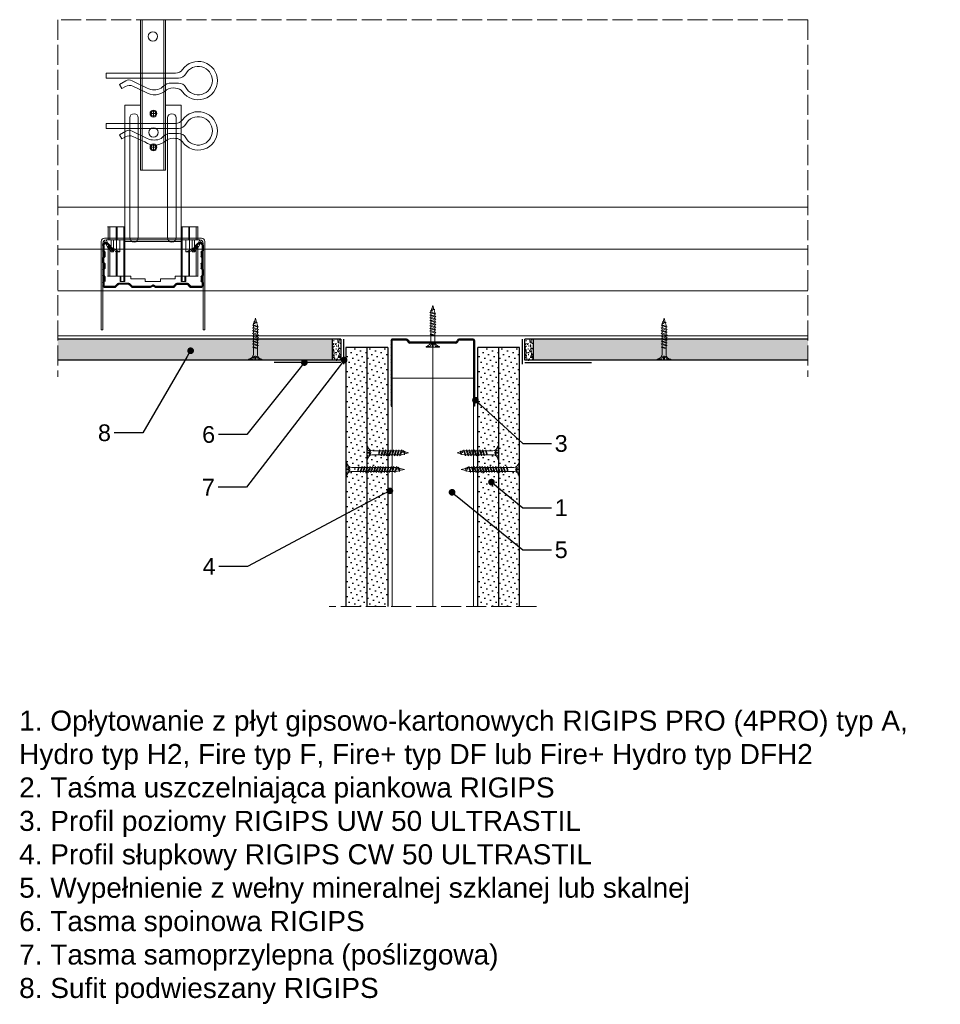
# Model space of a CAD drawing. Header units: millimetres. Extents: x -433 to 2665, y 556 to 2052.
# Tile 1 of 6: x -425 to 126, y 556 to 1146. Entities that reach past the tile are written whole.
import ezdxf
from ezdxf import colors
from ezdxf.entities.mleader import LeaderData, LeaderLine
from ezdxf.math import Vec2, Vec3

# ---------------------------------------------------------------- set-up
doc = ezdxf.new("R2010")
doc.units = ezdxf.units.MM
doc.linetypes.add('ACAD_ISO02W100', pattern=[15, 12, -3])
for name, color, linetype, lineweight in [('_ISOVER WELNA', 7, 'BATTING', 9), ('_RIGIPS AKCESORIA', 7, 'Continuous', 18), ('_RIGIPS G-K', 7, 'Continuous', 25), ('_RIGIPS PROFIL', 7, 'Continuous', 18), ('KRESKOWANIE', 7, 'Continuous', 9), ('PRZERYWANA', 7, 'ACAD_ISO02W100', 9)]:
    doc.layers.add(name, color=color, linetype=linetype, lineweight=lineweight)
doc.styles.get("Standard").update_dxf_attribs({"font": 'arial.ttf'})
doc.linetypes.add('BATTING', pattern='A,0.00254,-2.54,[134,ltypeshp.shx,S=2.54,R=0,X=-2.54,Y=0],-5.08,[134,ltypeshp.shx,S=2.54,R=180,X=2.54,Y=0],-2.54', length=10.16254)
pattern_1 = [(225, (-2455.7742, -61.4716), (1.122532, -3.367596), [0, -3.175])]
pattern_2 = [(225, (-2376.7742, -61.4716), (1.122532, -3.367596), [0, -3.175])]

# ---------------------------------------------------------------- blocks, each defined once
blk = doc.blocks.new('CD 60 ULTRASTIL')
h = blk.add_hatch()
h.set_pattern_fill('ANSI31', color=256, scale=0.3, style=0)
h.paths.add_polyline_path([(542.88, 684.5, -0.302776), (543.49, 684.5), (544.54, 683.79, 0.148069), (544.85, 683.7), (555.42, 683.7, 0.198912), (555.81, 683.86), (557.38, 685.44, -0.198912), (557.77, 685.6), (563.59, 685.6, -0.198912), (563.98, 685.44), (565.55, 683.86, 0.198912), (565.94, 683.7), (572.18, 683.7, 0.414214), (573.18, 684.7), (573.18, 686.74, 0.198912), (573.02, 687.12), (572.74, 687.4, -0.198912), (572.58, 687.79), (572.58, 689.87, -0.198912), (572.74, 690.26), (573.02, 690.54, 0.198912), (573.18, 690.93), (573.18, 694.47, 0.198912), (573.02, 694.86), (572.74, 695.14, -0.198912), (572.58, 695.53), (572.58, 697.61, -0.198912), (572.74, 698), (573.02, 698.28, 0.198912), (573.18, 698.67), (573.18, 701.47, 0.198912), (573.02, 701.86), (572.74, 702.14, -0.198912), (572.58, 702.53), (572.58, 704.61, -0.198912), (572.74, 705), (573.02, 705.28, 0.198912), (573.18, 705.67), (573.18, 708.9, 0.666128), (570.12, 710.18), (568.55, 708.63), (568.93, 708.24), (570.5, 709.79, -0.666128), (572.63, 708.9), (572.63, 705.9, -0.198912), (572.47, 705.51), (572.19, 705.23, 0.198912), (572.03, 704.84), (572.03, 702.3, 0.198912), (572.19, 701.91), (572.47, 701.63, -0.198912), (572.63, 701.25), (572.63, 698.9, -0.198912), (572.47, 698.51), (572.19, 698.23, 0.198912), (572.03, 697.84), (572.03, 695.3, 0.198912), (572.19, 694.91), (572.47, 694.63, -0.198912), (572.63, 694.25), (572.63, 691.16, -0.198912), (572.47, 690.77), (572.19, 690.49, 0.198912), (572.03, 690.1), (572.03, 687.56, 0.198912), (572.19, 687.17), (572.47, 686.9, -0.198912), (572.63, 686.51), (572.63, 684.7, -0.414214), (572.18, 684.25), (566.17, 684.25, -0.198912), (565.78, 684.41), (564.2, 685.99, 0.198912), (563.82, 686.15), (557.55, 686.15, 0.198912), (557.16, 685.99), (555.58, 684.41, -0.198912), (555.19, 684.25), (545.01, 684.25, -0.148069), (544.71, 684.34), (543.49, 685.16, 0.302776), (542.88, 685.16), (541.65, 684.34, -0.148069), (541.35, 684.25), (531.17, 684.25, -0.198912), (530.78, 684.41), (529.2, 685.99, 0.198912), (528.82, 686.15), (522.55, 686.15, 0.198912), (522.16, 685.99), (520.58, 684.41, -0.198912), (520.19, 684.25), (514.18, 684.25, -0.414214), (513.73, 684.7), (513.73, 686.51, -0.198912), (513.89, 686.9), (514.17, 687.17, 0.198912), (514.33, 687.56), (514.33, 690.1, 0.198912), (514.17, 690.49), (513.89, 690.77, -0.198912), (513.73, 691.16), (513.73, 694.25, -0.198912), (513.89, 694.63), (514.17, 694.91, 0.198912), (514.33, 695.3), (514.33, 697.84, 0.198912), (514.17, 698.23), (513.89, 698.51, -0.198912), (513.73, 698.9), (513.73, 701.25, -0.198912), (513.89, 701.63), (514.17, 701.91, 0.198912), (514.33, 702.3), (514.33, 704.84, 0.198912), (514.17, 705.23), (513.89, 705.51, -0.198912), (513.73, 705.9), (513.73, 708.9, -0.666128), (515.86, 709.79), (517.43, 708.24), (517.81, 708.63), (516.25, 710.18, 0.666128), (513.18, 708.9), (513.18, 705.67, 0.198912), (513.34, 705.28), (513.62, 705, -0.198912), (513.78, 704.61), (513.78, 702.53, -0.198912), (513.62, 702.14), (513.34, 701.86, 0.198912), (513.18, 701.47), (513.18, 698.67, 0.198912), (513.34, 698.28), (513.62, 698, -0.198912), (513.78, 697.61), (513.78, 695.53, -0.198912), (513.62, 695.14), (513.34, 694.86, 0.198912), (513.18, 694.47), (513.18, 690.93, 0.198912), (513.34, 690.54), (513.62, 690.26, -0.198912), (513.78, 689.87), (513.78, 687.79, -0.198912), (513.62, 687.4), (513.34, 687.12, 0.198912), (513.18, 686.74), (513.18, 684.7, 0.414214), (514.18, 683.7), (520.42, 683.7, 0.198912), (520.81, 683.86), (522.38, 685.44, -0.198912), (522.77, 685.6), (528.59, 685.6, -0.198912), (528.98, 685.44), (530.55, 683.86, 0.198912), (530.94, 683.7), (541.51, 683.7, 0.148069), (541.82, 683.79)])
for p, q in [((513.18, 708.9), (513.18, 705.67)), ((513.73, 708.9), (513.73, 705.9)), ((515.86, 709.79), (517.43, 708.24)), ((516.25, 710.18), (517.81, 708.63)), ((517.43, 708.24), (517.81, 708.63)), ((570.12, 710.18), (568.55, 708.63)), ((568.93, 708.24), (568.55, 708.63)), ((570.5, 709.79), (568.93, 708.24)), ((572.63, 708.9), (572.63, 705.9)), ((573.18, 708.9), (573.18, 705.67)), ((513.18, 698.67), (513.18, 701.47)), ((513.34, 705.28), (513.62, 705)), ((513.34, 701.86), (513.62, 702.14)), ((513.78, 704.61), (513.78, 702.53)), ((513.89, 705.51), (514.17, 705.23)), ((513.89, 701.63), (514.17, 701.91)), ((514.33, 704.84), (514.33, 702.3)), ((572.03, 704.84), (572.03, 702.3)), ((572.47, 705.51), (572.19, 705.23)), ((572.47, 701.63), (572.19, 701.91)), ((572.58, 704.61), (572.58, 702.53)), ((573.02, 705.28), (572.74, 705)), ((573.02, 701.86), (572.74, 702.14)), ((573.18, 698.67), (573.18, 701.47)), ((513.34, 698.28), (513.62, 698)), ((513.73, 698.9), (513.73, 701.25)), ((513.78, 697.61), (513.78, 695.53)), ((513.89, 698.51), (514.17, 698.23)), ((514.33, 697.84), (514.33, 695.3)), ((572.03, 697.84), (572.03, 695.3)), ((572.47, 698.51), (572.19, 698.23)), ((572.58, 697.61), (572.58, 695.53)), ((572.63, 698.9), (572.63, 701.25)), ((573.02, 698.28), (572.74, 698)), ((513.18, 694.47), (513.18, 690.93)), ((513.34, 694.86), (513.62, 695.14)), ((513.34, 690.54), (513.62, 690.26)), ((513.73, 694.25), (513.73, 691.16)), ((513.78, 689.87), (513.78, 687.79)), ((513.89, 694.63), (514.17, 694.91)), ((513.89, 690.77), (514.17, 690.49)), ((514.33, 690.1), (514.33, 687.56)), ((572.03, 690.1), (572.03, 687.56)), ((572.47, 694.63), (572.19, 694.91)), ((572.47, 690.77), (572.19, 690.49)), ((572.58, 689.87), (572.58, 687.79)), ((572.63, 694.25), (572.63, 691.16)), ((573.02, 694.86), (572.74, 695.14)), ((573.02, 690.54), (572.74, 690.26)), ((573.18, 694.47), (573.18, 690.93)), ((513.18, 686.74), (513.18, 684.7)), ((513.34, 687.12), (513.62, 687.4)), ((513.73, 686.51), (513.73, 684.7)), ((513.89, 686.9), (514.17, 687.17)), ((514.18, 684.25), (520.19, 684.25)), ((520.58, 684.41), (522.16, 685.99)), ((520.81, 683.86), (522.38, 685.44)), ((522.55, 686.15), (528.82, 686.15)), ((528.59, 685.6), (522.77, 685.6)), ((530.55, 683.86), (528.98, 685.44)), ((530.78, 684.41), (529.2, 685.99)), ((531.17, 684.25), (541.35, 684.25)), ((541.65, 684.34), (542.88, 685.16)), ((541.82, 683.79), (542.88, 684.5)), ((544.71, 684.34), (543.49, 685.16)), ((544.54, 683.79), (543.49, 684.5)), ((545.01, 684.25), (555.19, 684.25)), ((555.58, 684.41), (557.16, 685.99)), ((555.81, 683.86), (557.38, 685.44)), ((557.55, 686.15), (563.82, 686.15)), ((557.77, 685.6), (563.59, 685.6)), ((565.55, 683.86), (563.98, 685.44)), ((565.78, 684.41), (564.2, 685.99)), ((566.17, 684.25), (572.18, 684.25)), ((572.47, 686.9), (572.19, 687.17)), ((572.63, 686.51), (572.63, 684.7)), ((573.02, 687.12), (572.74, 687.4)), ((573.18, 686.74), (573.18, 684.7)), ((514.18, 683.7), (520.42, 683.7)), ((530.94, 683.7), (541.51, 683.7)), ((544.85, 683.7), (555.42, 683.7)), ((565.94, 683.7), (572.18, 683.7))]:
    blk.add_line(p, q)
for centre, radius, start, end in [((514.98, 708.9), 1.8, 45.32514, 180), ((514.98, 708.9), 1.25, 45.32514, 180), ((571.38, 708.9), 1.8, 360, 134.67486), ((571.38, 708.9), 1.25, 360, 134.67486), ((513.73, 705.67), 0.55, 180, 225), ((513.73, 701.47), 0.55, 135, 180), ((513.23, 704.61), 0.55, 0, 45), ((513.23, 702.53), 0.55, 315, 0), ((514.28, 705.9), 0.55, 180, 225), ((514.28, 701.25), 0.55, 135, 180), ((513.78, 704.84), 0.55, 0, 45), ((513.78, 702.3), 0.55, 315, 0), ((572.58, 704.84), 0.55, 135, 180), ((572.58, 702.3), 0.55, 180, 225), ((572.08, 705.9), 0.55, 315, 0), ((572.08, 701.25), 0.55, 0, 45), ((573.13, 704.61), 0.55, 135, 180), ((573.13, 702.53), 0.55, 180, 225), ((572.63, 705.67), 0.55, 315, 0), ((572.63, 701.47), 0.55, 0, 45), ((513.73, 698.67), 0.55, 180, 225), ((513.23, 697.61), 0.55, 360, 45), ((514.28, 698.9), 0.55, 180, 225), ((513.78, 697.84), 0.55, 0, 45), ((572.58, 697.84), 0.55, 135, 180), ((572.08, 698.9), 0.55, 315, 0), ((573.13, 697.61), 0.55, 135, 180), ((572.63, 698.67), 0.55, 315, 0), ((513.73, 694.47), 0.55, 135, 180), ((513.73, 690.93), 0.55, 180, 225), ((513.23, 695.53), 0.55, 315, 0), ((513.23, 689.87), 0.55, 0, 45), ((514.28, 694.25), 0.55, 135, 180), ((514.28, 691.16), 0.55, 180, 225), ((513.78, 695.3), 0.55, 315, 0), ((513.78, 690.1), 0.55, 360, 45), ((572.58, 695.3), 0.55, 180, 225), ((572.58, 690.1), 0.55, 135, 180), ((572.08, 694.25), 0.55, 0, 45), ((572.08, 691.16), 0.55, 315, 0), ((573.13, 695.53), 0.55, 180, 225), ((573.13, 689.87), 0.55, 135, 180), ((572.63, 694.47), 0.55, 0, 45), ((572.63, 690.93), 0.55, 315, 0), ((513.73, 686.74), 0.55, 135, 180), ((514.18, 684.7), 1, 180, 270), ((513.23, 687.79), 0.55, 315, 0), ((514.28, 686.51), 0.55, 135, 180), ((514.18, 684.7), 0.45, 180, 270), ((513.78, 687.56), 0.55, 315, 360), ((520.19, 684.8), 0.55, 270, 315), ((520.42, 684.25), 0.55, 270, 315), ((522.55, 685.6), 0.55, 90, 135), ((522.77, 685.05), 0.55, 90, 135), ((528.59, 685.05), 0.55, 45, 90), ((528.82, 685.6), 0.55, 45, 90), ((530.94, 684.25), 0.55, 225, 270), ((531.17, 684.8), 0.55, 225, 270), ((541.35, 684.8), 0.55, 270, 303.69007), ((541.51, 684.25), 0.55, 270, 303.69007), ((543.18, 684.7), 0.55, 56.30993, 123.69007), ((543.18, 684.04), 0.55, 56.30993, 123.69007), ((544.85, 684.25), 0.55, 236.30993, 270), ((545.01, 684.8), 0.55, 236.30993, 270), ((555.19, 684.8), 0.55, 270, 315), ((555.42, 684.25), 0.55, 270, 315), ((557.55, 685.6), 0.55, 90, 135), ((557.77, 685.05), 0.55, 90, 135), ((563.59, 685.05), 0.55, 45, 90), ((563.82, 685.6), 0.55, 45, 90), ((565.94, 684.25), 0.55, 225, 270), ((566.17, 684.8), 0.55, 225, 270), ((572.58, 687.56), 0.55, 180, 225), ((572.18, 684.7), 1, 270, 0), ((572.18, 684.7), 1, 270, 360), ((572.18, 684.7), 0.45, 270, 360), ((572.08, 686.51), 0.55, 360, 45), ((573.13, 687.79), 0.55, 180, 225), ((572.63, 686.74), 0.55, 360, 45)]:
    blk.add_arc(centre, radius, start, end)
blk = doc.blocks.new('wieszak noniuszowy widok')
for p, q in [((367.75, 93.63), (382.75, 93.63)), ((367.75, 3.63), (367.75, 93.63)), ((368.75, 3.63), (368.75, 93.63)), ((381.75, 3.63), (381.75, 93.63)), ((382.75, 3.63), (382.75, 93.63)), ((367.75, 42.47), (358.34, 42.47)), ((358.34, -30.29), (358.34, 42.47)), ((392.15, 42.47), (382.75, 42.47)), ((392.15, 42.47), (392.15, -30.29)), ((392.15, 42.47), (392.15, -30.29)), ((372.87, 37.38), (376.99, 37.38)), ((374.93, 39.42), (374.93, 35.32)), ((361.34, -36.95), (361.34, 34.79)), ((361.34, 34.79), (361.34, -36.95)), ((366.47, 34.79), (366.47, -36.95)), ((366.47, -36.95), (366.47, 34.79)), ((384.02, -36.95), (384.02, 34.79)), ((384.02, 34.79), (384.02, -36.95)), ((389.14, 34.79), (389.14, -36.95)), ((389.14, 34.79), (389.14, -36.95)), ((374.93, 19.27), (374.93, 15.17)), ((372.87, 17.23), (376.99, 17.23)), ((367.75, 3.63), (382.75, 3.63)), ((348.22, -30.29), (358.37, -30.29)), ((348.44, -30.29), (348.44, -38.17)), ((349.43, -30.29), (349.43, -38.17)), ((353.28, -30.29), (353.28, -38.17)), ((353.8, -30.29), (353.8, -38.17)), ((357.85, -30.29), (357.85, -63.08)), ((358.37, -30.29), (358.37, -63.08)), ((392.13, -30.29), (392.13, -63.08)), ((392.15, -30.29), (392.15, -60.01)), ((392.15, -30.29), (392.15, -60.01)), ((402.37, -30.29), (392.16, -30.29)), ((392.64, -30.29), (392.64, -63.08)), ((396.7, -30.29), (396.7, -38.17)), ((397.21, -30.29), (397.21, -38.17)), ((401.07, -30.29), (401.07, -38.17)), ((402.06, -30.29), (402.06, -38.17)), ((348.13, -38.17), (355.47, -38.17)), ((350.32, -38.17), (350.32, -45.34)), ((351.68, -45.34), (351.68, -38.17)), ((353.44, -45.34), (353.44, -38.17)), ((355.47, -38.17), (355.47, -45.34)), ((395.03, -45.34), (395.03, -38.17)), ((395.03, -38.17), (402.39, -38.17)), ((397.05, -38.17), (397.05, -45.34)), ((398.82, -38.17), (398.82, -45.34)), ((400.18, -45.34), (400.18, -38.17)), ((348.11, -42.32), (348.14, -42.29)), ((348.11, -42.37), (348.11, -42.32)), ((348.12, -42.43), (348.11, -42.37)), ((348.15, -42.51), (348.12, -42.43)), ((348.14, -42.29), (348.17, -42.28)), ((348.19, -42.61), (348.15, -42.51)), ((348.17, -42.28), (348.23, -42.28)), ((349.22, -42.28), (348.19, -42.28)), ((348.26, -42.72), (348.19, -42.61)), ((348.23, -42.28), (348.31, -42.3)), ((348.34, -42.84), (348.26, -42.72)), ((348.31, -42.3), (348.41, -42.34)), ((348.45, -43), (348.34, -42.84)), ((348.41, -42.34), (348.53, -42.39)), ((348.44, -42.99), (348.44, -60.01)), ((348.58, -43.18), (348.45, -43)), ((349.57, -43.07), (348.5, -43.07)), ((348.53, -42.39), (348.66, -42.46)), ((348.72, -43.37), (348.58, -43.18)), ((348.66, -42.46), (348.81, -42.54)), ((348.89, -43.59), (348.72, -43.37)), ((348.81, -42.54), (348.96, -42.63)), ((349.08, -43.83), (348.89, -43.59)), ((348.96, -42.63), (349.14, -42.73)), ((349.28, -44.08), (349.08, -43.83)), ((349.15, -42.29), (349.13, -42.32)), ((349.13, -42.32), (349.13, -42.36)), ((349.13, -42.36), (349.14, -42.41)), ((349.14, -42.41), (349.16, -42.47)), ((349.14, -42.73), (349.38, -42.88)), ((349.18, -42.28), (349.15, -42.29)), ((349.16, -42.47), (349.19, -42.54)), ((349.22, -42.28), (349.18, -42.28)), ((349.19, -42.54), (349.24, -42.62)), ((349.28, -42.28), (349.22, -42.28)), ((349.24, -42.62), (349.3, -42.71)), ((349.34, -42.29), (349.28, -42.28)), ((349.49, -44.34), (349.28, -44.08)), ((349.3, -42.71), (349.44, -42.91)), ((349.43, -42.32), (349.34, -42.29)), ((349.38, -42.88), (349.66, -43.05)), ((349.52, -42.35), (349.43, -42.32)), ((349.43, -42.9), (349.43, -60.01)), ((349.44, -42.91), (349.55, -43.05)), ((349.72, -44.62), (349.49, -44.34)), ((349.62, -42.4), (349.52, -42.35)), ((349.55, -43.05), (349.68, -43.2)), ((349.74, -42.46), (349.62, -42.4)), ((349.66, -43.05), (349.96, -43.25)), ((350.92, -43.07), (349.68, -43.07)), ((349.68, -43.2), (349.82, -43.37)), ((350.01, -44.98), (349.72, -44.62)), ((349.88, -42.52), (349.74, -42.46)), ((349.82, -43.37), (349.98, -43.56)), ((350.03, -42.6), (349.88, -42.52)), ((349.96, -43.25), (350.28, -43.46)), ((349.98, -43.56), (350.15, -43.76)), ((350.32, -45.34), (350.01, -44.98)), ((350.2, -42.69), (350.03, -42.6)), ((350.15, -43.76), (350.34, -43.96)), ((350.38, -42.79), (350.2, -42.69)), ((350.28, -43.46), (350.63, -43.68)), ((351.68, -45.34), (350.32, -45.34)), ((350.34, -43.96), (350.54, -44.17)), ((350.58, -42.89), (350.38, -42.79)), ((350.54, -44.17), (350.75, -44.4)), ((350.78, -43), (350.58, -42.89)), ((350.63, -43.68), (350.99, -43.91)), ((350.75, -44.4), (350.97, -44.63)), ((351, -43.12), (350.78, -43)), ((350.97, -44.63), (351.19, -44.86)), ((350.99, -43.91), (351.36, -44.14)), ((351.23, -43.25), (351, -43.12)), ((351.19, -44.86), (351.43, -45.11)), ((351.48, -43.37), (351.23, -43.25)), ((351.36, -44.14), (351.74, -44.37)), ((351.43, -45.11), (351.68, -45.34)), ((351.99, -43.64), (351.48, -43.37)), ((351.74, -44.37), (352.07, -44.57)), ((352.52, -43.92), (351.99, -43.64)), ((352.07, -44.57), (352.41, -44.78)), ((352.41, -44.78), (352.77, -44.98)), ((353.08, -44.19), (352.52, -43.92)), ((352.77, -44.98), (353.14, -45.18)), ((353.43, -44.35), (353.08, -44.19)), ((353.14, -45.18), (353.28, -45.26)), ((353.28, -45.26), (353.36, -45.3)), ((353.28, -45.26), (353.28, -60.01)), ((353.36, -45.3), (353.44, -45.34)), ((353.8, -44.52), (353.43, -44.35)), ((355.47, -45.34), (353.44, -45.34)), ((354.66, -44.92), (353.8, -44.52)), ((353.8, -44.52), (353.8, -60.01)), ((355.47, -45.34), (354.66, -44.92)), ((395.84, -44.92), (395.03, -45.34)), ((395.03, -45.34), (397.05, -45.34)), ((396.7, -44.52), (395.84, -44.92)), ((397.07, -44.35), (396.7, -44.52)), ((396.7, -44.52), (396.7, -60.01)), ((397.05, -45.34), (397.13, -45.3)), ((397.42, -44.19), (397.07, -44.35)), ((397.13, -45.3), (397.21, -45.26)), ((397.21, -45.26), (397.36, -45.18)), ((397.21, -45.26), (397.21, -60.01)), ((397.36, -45.18), (397.73, -44.98)), ((397.98, -43.92), (397.42, -44.19)), ((397.73, -44.98), (398.09, -44.78)), ((398.51, -43.64), (397.98, -43.92)), ((398.09, -44.78), (398.43, -44.57)), ((398.43, -44.57), (398.76, -44.37)), ((399.02, -43.37), (398.51, -43.64)), ((398.76, -44.37), (399.13, -44.14)), ((398.82, -45.34), (399.07, -45.11)), ((398.82, -45.34), (400.18, -45.34)), ((399.26, -43.25), (399.02, -43.37)), ((399.07, -45.11), (399.3, -44.86)), ((399.13, -44.14), (399.51, -43.91)), ((399.49, -43.12), (399.26, -43.25)), ((399.3, -44.86), (399.53, -44.63)), ((399.71, -43), (399.49, -43.12)), ((399.51, -43.91), (399.87, -43.68)), ((399.53, -44.63), (399.74, -44.4)), ((399.58, -43.07), (400.82, -43.07)), ((399.92, -42.89), (399.71, -43)), ((399.74, -44.4), (399.96, -44.17)), ((399.87, -43.68), (400.21, -43.46)), ((400.12, -42.79), (399.92, -42.89)), ((399.96, -44.17), (400.16, -43.96)), ((400.3, -42.69), (400.12, -42.79)), ((400.16, -43.96), (400.35, -43.76)), ((400.49, -44.98), (400.18, -45.34)), ((400.21, -43.46), (400.54, -43.25)), ((400.46, -42.6), (400.3, -42.69)), ((400.35, -43.76), (400.52, -43.56)), ((400.62, -42.52), (400.46, -42.6)), ((400.78, -44.62), (400.49, -44.98)), ((400.52, -43.56), (400.68, -43.37)), ((400.54, -43.25), (400.84, -43.05)), ((400.76, -42.46), (400.62, -42.52)), ((400.68, -43.37), (400.82, -43.2)), ((400.88, -42.4), (400.76, -42.46)), ((401.01, -44.34), (400.78, -44.62)), ((400.82, -43.2), (400.95, -43.05)), ((400.84, -43.05), (401.12, -42.88)), ((400.98, -42.35), (400.88, -42.4)), ((400.93, -43.07), (402, -43.07)), ((400.95, -43.05), (401.06, -42.91)), ((401.07, -42.32), (400.98, -42.35)), ((401.22, -44.08), (401.01, -44.34)), ((401.06, -42.91), (401.2, -42.71)), ((401.15, -42.29), (401.07, -42.32)), ((401.07, -42.9), (401.07, -60.01)), ((401.12, -42.88), (401.36, -42.73)), ((401.22, -42.28), (401.15, -42.29)), ((401.2, -42.71), (401.26, -42.62)), ((401.27, -42.28), (401.22, -42.28)), ((401.42, -43.83), (401.22, -44.08)), ((401.26, -42.62), (401.3, -42.54)), ((401.32, -42.28), (401.27, -42.28)), ((401.27, -42.28), (402.31, -42.28)), ((401.3, -42.54), (401.34, -42.47)), ((401.35, -42.29), (401.32, -42.28)), ((401.34, -42.47), (401.36, -42.41)), ((401.36, -42.32), (401.35, -42.29)), ((401.37, -42.36), (401.36, -42.32)), ((401.36, -42.41), (401.37, -42.36)), ((401.36, -42.73), (401.54, -42.63)), ((401.61, -43.59), (401.42, -43.83)), ((401.54, -42.63), (401.69, -42.54)), ((401.77, -43.37), (401.61, -43.59)), ((401.69, -42.54), (401.84, -42.46)), ((401.92, -43.18), (401.77, -43.37)), ((401.84, -42.46), (401.97, -42.39)), ((402.05, -43), (401.92, -43.18)), ((401.97, -42.39), (402.09, -42.34)), ((402.16, -42.84), (402.05, -43)), ((402.06, -42.99), (402.06, -60.01)), ((402.09, -42.34), (402.18, -42.3)), ((402.24, -42.72), (402.16, -42.84)), ((402.18, -42.3), (402.26, -42.28)), ((402.3, -42.61), (402.24, -42.72)), ((402.26, -42.28), (402.33, -42.28)), ((402.35, -42.51), (402.3, -42.61)), ((402.33, -42.28), (402.36, -42.29)), ((402.38, -42.43), (402.35, -42.51)), ((402.36, -42.29), (402.39, -42.32)), ((402.39, -42.37), (402.38, -42.43)), ((402.39, -42.32), (402.39, -42.37)), ((348.11, -60.01), (361.93, -60.01)), ((355.57, -63.08), (355.57, -60.01)), ((357.85, -63.08), (355.57, -63.08)), ((356.08, -63.08), (355.57, -63.08)), ((356.08, -60.01), (356.08, -63.08)), ((356.08, -63.08), (358.37, -63.08)), ((358.37, -63.08), (357.85, -63.08)), ((361.93, -60.01), (361.93, -61.55)), ((361.93, -60.01), (361.93, -61.55)), ((370.64, -61.55), (361.93, -61.55)), ((370.64, -61.55), (370.64, -63.08)), ((370.64, -61.55), (370.64, -63.08)), ((379.86, -63.08), (370.64, -63.08)), ((370.64, -63.08), (379.86, -63.08)), ((388.57, -61.55), (379.86, -61.55)), ((379.86, -61.55), (379.86, -63.08)), ((379.86, -61.55), (379.86, -63.08)), ((388.57, -60.01), (388.57, -61.55)), ((402.39, -60.01), (388.57, -60.01)), ((388.57, -60.01), (388.57, -61.55)), ((392.13, -63.08), (394.42, -63.08)), ((392.64, -63.08), (392.13, -63.08)), ((394.93, -63.08), (392.64, -63.08)), ((394.42, -63.08), (394.42, -60.01)), ((394.93, -63.08), (394.42, -63.08)), ((394.93, -60.01), (394.93, -63.08))]:
    blk.add_line(p, q)
for centre, radius in [((375.25, 83.63), 2.81), ((374.93, 37.38), 2.06), ((374.93, 37.38), 1.46), ((374.93, 26.11), 2.81), ((374.93, 17.23), 2.06), ((374.93, 17.23), 1.46)]:
    blk.add_circle(centre, radius)
for centre, start, end in [((363.91, 34.79), 0, 180), ((386.58, 34.79), 0, 180), ((363.91, -36.95), 180, 0), ((386.58, -36.95), 180, 0)]:
    blk.add_arc(centre, 2.56, start, end)
blk = doc.blocks.new('klamra')
at = {"layer": '_RIGIPS AKCESORIA'}
for p, q in [((6828.19, 2764.92), (6828.19, 2806.53)), ((6831.19, 2764.92), (6831.19, 2808.19)), ((6834.19, 2802.92), (6834.19, 2808.19)), ((6832.87, 2780.55), (6837.19, 2789.57)), ((6839.31, 2788.09), (6836.06, 2780.95)), ((6832.86, 2776.63), (6835, 2772.92)), ((6836.19, 2776.54), (6837.38, 2774.29)), ((6835, 2772.92), (6837.38, 2774.29)), ((6831.19, 2764.92), (6828.19, 2764.92))]:
    blk.add_line(p, q, dxfattribs=at)
for centre, radius, start, end in [((6832.69, 2820.02), 11.5, 305.1527, 234.8473), ((6832.69, 2820.02), 8.5, 298.7822, 241.2178), ((6826.19, 2808.19), 5, 0, 61.2178), ((6839.19, 2808.19), 5, 118.7822, 180), ((6823.19, 2806.53), 5, 0, 54.8473), ((6845.23, 2805.18), 8.16, 170.44363, 210.28469), ((6842.19, 2806.53), 5, 125.1527, 180), ((6843.93, 2805.32), 10.09, 195.26529, 228.13081), ((6831.19, 2793.92), 10, 324.31316, 45.573), ((6829.23, 2793.69), 8.97, 332.63871, 27.36129), ((6835.87, 2778.58), 3.59, 146.84138, 212.97155), ((6840.61, 2778.88), 5, 155.51094, 207.86223)]:
    blk.add_arc(centre, radius, start, end, dxfattribs=at)
blk = doc.blocks.new('TN 25')
at = {"layer": '_RIGIPS AKCESORIA'}
for p, q in [((0, -0.84), (0, 7.16)), ((0, 7.16), (0.46, 7.16)), ((0.46, 7.16), (0.46, 4.78)), ((0.46, 4.78), (0, 4.78)), ((0, 3.5), (1.77, 3.5)), ((0, 2.83), (1.77, 2.83)), ((0.46, 1.64), (0, 1.64)), ((0.46, -0.84), (0.46, 1.64)), ((1.77, 3.5), (1.77, 4.2)), ((1.77, 2.83), (1.77, 2.18)), ((3.02, 4.46), (8.47, 4.46)), ((7.49, 2.01), (3.55, 2.01)), ((7.12, 4.46), (7.12, 3.18)), ((8.03, 2.01), (7.12, 4.46)), ((7.12, 3.18), (7.65, 1.53)), ((7.65, 1.53), (8.03, 2.01)), ((9.41, 2.01), (8.03, 2.01)), ((8.47, 4.46), (8.79, 5)), ((9.61, 1.51), (8.47, 4.46)), ((8.79, 5), (9.93, 2.01)), ((9, 4.46), (10.1, 4.46)), ((9.93, 2.01), (9.61, 1.51)), ((11.04, 2.01), (9.93, 2.01)), ((10.1, 4.46), (10.41, 5)), ((11.23, 1.51), (10.1, 4.46)), ((10.41, 5), (11.56, 2.01)), ((10.62, 4.46), (11.67, 4.46)), ((11.56, 2.01), (11.23, 1.51)), ((12.61, 2.01), (11.56, 2.01)), ((11.67, 4.46), (11.99, 5)), ((12.81, 1.51), (11.67, 4.46)), ((11.99, 5), (13.14, 2.01)), ((12.2, 4.46), (13.21, 4.46)), ((13.14, 2.01), (12.81, 1.51)), ((14.15, 2.01), (13.14, 2.01)), ((13.21, 4.46), (13.52, 5)), ((14.34, 1.51), (13.21, 4.46)), ((13.52, 5), (14.67, 2.01)), ((13.73, 4.46), (14.8, 4.46)), ((14.67, 2.01), (14.34, 1.51)), ((15.74, 2.01), (14.67, 2.01)), ((14.8, 4.46), (15.12, 5)), ((15.94, 1.51), (14.8, 4.46)), ((15.12, 5), (16.26, 2.01)), ((15.33, 4.46), (16.42, 4.46)), ((16.26, 2.01), (15.94, 1.51)), ((17.36, 2.01), (16.26, 2.01)), ((16.42, 4.46), (16.73, 5)), ((17.55, 1.51), (16.42, 4.46)), ((16.73, 5), (17.88, 2.01)), ((16.94, 4.46), (17.99, 4.46)), ((17.88, 2.01), (17.55, 1.51)), ((18.93, 2.01), (17.88, 2.01)), ((17.99, 4.46), (18.31, 5)), ((19.13, 1.51), (17.99, 4.46)), ((18.31, 5), (19.45, 2.01)), ((18.52, 4.46), (19.68, 4.46)), ((19.45, 2.01), (19.13, 1.51)), ((19.45, 2.01), (20.62, 2.01)), ((19.68, 4.46), (20, 5)), ((20.82, 1.51), (19.68, 4.46)), ((20, 5), (21.14, 2.01)), ((20.21, 4.46), (20.7, 4.46)), ((20.7, 4.46), (22.28, 3.98)), ((21.14, 2.01), (20.82, 1.51)), ((21.14, 2.01), (21.81, 2.12)), ((21.85, 1.83), (21.67, 3.28)), ((21.67, 3.28), (22.14, 2.4)), ((22.14, 2.4), (21.85, 1.83)), ((22.7, 2.36), (22.14, 2.4)), ((22.28, 3.98), (22.56, 4.37)), ((22.7, 2.36), (22.28, 3.98)), ((22.56, 4.37), (23.03, 2.71)), ((23.03, 2.71), (22.7, 2.36)), ((22.71, 3.85), (25, 3.24)), ((25, 3.24), (23.03, 2.71)), ((0, -0.84), (0.46, -0.84))]:
    blk.add_line(p, q, dxfattribs=at)
for centre, major_axis, ratio, start_param, end_param in [((3.09, 7.67), (0.17, 3.2), 0.826134, 1.773653, 3.180586), ((-0.04, 0.9), (0, 3.93), 0.848176, -0.720942, -0.151112), ((3.37, -1.57), (0.28, 3.57), 0.832181, 0.035984, 1.430787), ((-2.73, 15.91), (0, 14.76), 0.848176, 3.399396, 3.475072), ((0.59, 4.62), (0, 2.81), 0.848176, 3.475072, 3.862535), ((1.66, 3.18), (0, 0.895), 0.848176, -1.552777, -0.720942), ((1.66, 3.18), (0, 0.895), 0.848176, 3.862535, 4.730408)]:
    blk.add_ellipse(centre, major_axis=major_axis, ratio=ratio, start_param=start_param, end_param=end_param, dxfattribs=at)
blk = doc.blocks.new('Lacznik krzyzowy (widok1)')
at = {"layer": '_RIGIPS AKCESORIA', "extrusion": (0, 0, -1)}
for p, q in [((0, 36.5), (0, 89.5)), ((1, 88.5), (1, 36.5)), ((2, 91.5), (60, 91.5)), ((2.08, 90.11), (3, 90.5)), ((3.61, 86.42), (2.08, 90.11)), ((3, 90.5), (4.53, 86.8)), ((14, 89.5, 30), (14, 90.5, 30)), ((48, 89.5, 30), (14, 89.5, 30)), ((48, 90.5, 30), (48, 89.5, 30)), ((57.47, 86.8), (59, 90.5)), ((59.92, 90.11), (58.39, 86.42)), ((59, 90.5), (59.92, 90.11)), ((61, 36.5), (61, 88.5)), ((62, 89.5), (62, 36.5)), ((4.53, 86.8), (3.61, 86.42)), ((58.39, 86.42), (57.47, 86.8)), ((1, 36.5), (0, 36.5)), ((62, 36.5), (61, 36.5))]:
    blk.add_line(p, q, dxfattribs=at)
at = {"layer": '_RIGIPS AKCESORIA'}
blk.add_line((59, 90.5), (3, 90.5), dxfattribs=at)
at = {"layer": '_RIGIPS AKCESORIA', "extrusion": (0, 0, -1)}
for centre, start, end in [((-2, 89.5), 0, 90), ((-3, 88.5), 0, 90), ((-3, 88.5), 0, 90), ((-59, 88.5), 90, 180), ((-59, 88.5), 90, 180), ((-60, 89.5), 90, 180)]:
    blk.add_arc(centre, 2, start, end, dxfattribs=at)
blk = doc.blocks.new('UW 50 ULTRASTIL')
h = blk.add_hatch()
h.set_pattern_fill('ANSI31', color=256, scale=0.5, style=0)
h.paths.add_polyline_path([(-104.51, 0.56), (-104.18, 1.24, -0.286951), (-103.29, 1.8), (-82.41, 1.8), (-76.29, 1.8, -0.286951), (-75.39, 1.24), (-75.06, 0.56, 0.286951), (-74.16, 0), (-65.59, 0, 0.414214), (-64.79, 0.8), (-64.79, 40), (-65.34, 40), (-65.34, 0.8, -0.414214), (-65.59, 0.55), (-73.82, 0.55, -0.286951), (-74.72, 1.11), (-75.05, 1.79, 0.286951), (-75.94, 2.35), (-103.63, 2.35, 0.286951), (-104.53, 1.79), (-104.86, 1.11, -0.286951), (-105.76, 0.55), (-113.99, 0.55, -0.414214), (-114.24, 0.8), (-114.24, 40), (-114.79, 40), (-114.79, 0.8, 0.414214), (-113.99, 0), (-105.41, 0, 0.286951)])
for p, q in [((-114.79, 0.8), (-114.79, 40)), ((-114.79, 40), (-114.24, 40)), ((-114.24, 0.8), (-114.24, 40)), ((-65.34, 0.8), (-65.34, 40)), ((-64.79, 40), (-65.34, 40)), ((-64.79, 0.8), (-64.79, 40)), ((-113.99, 0.55), (-105.76, 0.55)), ((-113.99, 0), (-105.41, 0)), ((-104.86, 1.11), (-104.53, 1.79)), ((-104.51, 0.56), (-104.18, 1.24)), ((-103.63, 2.35), (-75.94, 2.35)), ((-103.29, 1.8), (-76.29, 1.8)), ((-75.06, 0.56), (-75.39, 1.24)), ((-74.72, 1.11), (-75.05, 1.79)), ((-74.16, 0), (-65.59, 0)), ((-73.82, 0.55), (-65.59, 0.55))]:
    blk.add_line(p, q)
for centre, radius, start, end in [((-113.99, 0.8), 0.8, 180, 270), ((-113.99, 0.8), 0.25, 180, 270), ((-105.76, 1.55), 1, 270, 334.04349), ((-105.41, 1), 1, 270, 334.04349), ((-103.63, 1.35), 1, 90, 154.04349), ((-103.29, 0.8), 1, 90, 154.04349), ((-76.29, 0.8), 1, 25.95651, 90), ((-75.94, 1.35), 1, 25.95651, 90), ((-74.16, 1), 1, 205.95651, 270), ((-73.82, 1.55), 1, 205.95651, 270), ((-65.59, 0.8), 0.8, 270, 0), ((-65.59, 0.8), 0.25, 270, 0)]:
    blk.add_arc(centre, radius, start, end)
blk = doc.blocks.new('TN 35')
at = {"layer": '_RIGIPS AKCESORIA'}
for p, q in [((0, -0.84), (0, 7.16)), ((0, 7.16), (0.46, 7.16)), ((0.46, 7.16), (0.46, 4.78)), ((0.46, 4.78), (0, 4.78)), ((0, 3.5), (1.77, 3.5)), ((0, 2.83), (1.77, 2.83)), ((0.46, 1.64), (0, 1.64)), ((0.46, -0.84), (0.46, 1.64)), ((1.77, 3.5), (1.77, 4.2)), ((1.77, 2.83), (1.77, 2.18)), ((3.02, 4.46), (8.47, 4.46)), ((7.49, 2.01), (3.55, 2.01)), ((7.12, 4.46), (7.12, 3.18)), ((8.03, 2.01), (7.12, 4.46)), ((7.12, 3.18), (7.65, 1.53)), ((7.65, 1.53), (8.03, 2.01)), ((9.41, 2.01), (8.03, 2.01)), ((8.47, 4.46), (8.79, 5)), ((9.61, 1.51), (8.47, 4.46)), ((8.79, 5), (9.93, 2.01)), ((9, 4.46), (10.1, 4.46)), ((9.93, 2.01), (9.61, 1.51)), ((11.04, 2.01), (9.93, 2.01)), ((10.1, 4.46), (10.41, 5)), ((11.23, 1.51), (10.1, 4.46)), ((10.41, 5), (11.56, 2.01)), ((10.62, 4.46), (11.67, 4.46)), ((11.56, 2.01), (11.23, 1.51)), ((12.61, 2.01), (11.56, 2.01)), ((11.67, 4.46), (11.99, 5)), ((12.81, 1.51), (11.67, 4.46)), ((11.99, 5), (13.14, 2.01)), ((12.2, 4.46), (13.21, 4.46)), ((13.14, 2.01), (12.81, 1.51)), ((14.15, 2.01), (13.14, 2.01)), ((13.21, 4.46), (13.52, 5)), ((14.34, 1.51), (13.21, 4.46)), ((13.52, 5), (14.67, 2.01)), ((13.73, 4.46), (14.8, 4.46)), ((14.67, 2.01), (14.34, 1.51)), ((15.74, 2.01), (14.67, 2.01)), ((14.8, 4.46), (15.12, 5)), ((15.94, 1.51), (14.8, 4.46)), ((15.12, 5), (16.26, 2.01)), ((15.33, 4.46), (16.42, 4.46)), ((16.26, 2.01), (15.94, 1.51)), ((17.36, 2.01), (16.26, 2.01)), ((16.42, 4.46), (16.73, 5)), ((17.55, 1.51), (16.42, 4.46)), ((16.73, 5), (17.88, 2.01)), ((16.94, 4.46), (17.99, 4.46)), ((17.88, 2.01), (17.55, 1.51)), ((18.93, 2.01), (17.84, 2.01)), ((17.99, 4.46), (18.31, 5)), ((19.13, 1.51), (17.99, 4.46)), ((18.31, 5), (19.45, 2.01)), ((18.52, 4.46), (19.57, 4.46)), ((19.45, 2.01), (19.13, 1.51)), ((20.51, 2.01), (19.41, 2.01)), ((19.57, 4.46), (19.88, 5)), ((20.7, 1.51), (19.57, 4.46)), ((19.88, 5), (21.03, 2.01)), ((20.09, 4.46), (21.14, 4.46)), ((21.03, 2.01), (20.7, 1.51)), ((22.08, 2.01), (20.99, 2.01)), ((21.14, 4.46), (21.46, 5)), ((22.28, 1.51), (21.14, 4.46)), ((21.46, 5), (22.6, 2.01)), ((21.67, 4.46), (22.72, 4.46)), ((22.6, 2.01), (22.28, 1.51)), ((23.66, 2.01), (22.56, 2.01)), ((22.72, 4.46), (23.03, 5)), ((23.85, 1.51), (22.72, 4.46)), ((23.03, 5), (24.18, 2.01)), ((23.24, 4.46), (24.29, 4.46)), ((24.18, 2.01), (23.85, 1.51)), ((25.23, 2.01), (24.14, 2.01)), ((24.29, 4.46), (24.61, 5)), ((25.43, 1.51), (24.29, 4.46)), ((24.61, 5), (25.75, 2.01)), ((24.81, 4.46), (25.87, 4.46)), ((25.75, 2.01), (25.43, 1.51)), ((26.81, 2.01), (25.71, 2.01)), ((25.87, 4.46), (26.18, 5)), ((27, 1.51), (25.87, 4.46)), ((26.18, 5), (27.33, 2.01)), ((26.39, 4.46), (27.44, 4.46)), ((27.33, 2.01), (27, 1.51)), ((28.38, 2.01), (27.33, 2.01)), ((27.44, 4.46), (27.76, 5)), ((28.58, 1.51), (27.44, 4.46)), ((27.76, 5), (28.9, 2.01)), ((27.96, 4.46), (29.13, 4.46)), ((28.9, 2.01), (28.58, 1.51)), ((28.9, 2.01), (30.07, 2.01)), ((29.13, 4.46), (29.45, 5)), ((30.27, 1.51), (29.13, 4.46)), ((29.45, 5), (30.59, 2.01)), ((29.65, 4.46), (30.15, 4.46)), ((30.15, 4.46), (31.73, 3.98)), ((30.59, 2.01), (30.27, 1.51)), ((30.59, 2.01), (31.26, 2.12)), ((31.3, 1.83), (31.12, 3.28)), ((31.12, 3.28), (31.59, 2.4)), ((31.59, 2.4), (31.3, 1.83)), ((32.15, 2.36), (31.59, 2.4)), ((31.73, 3.98), (32.01, 4.37)), ((32.15, 2.36), (31.73, 3.98)), ((32.01, 4.37), (32.48, 2.71)), ((32.48, 2.71), (32.15, 2.36)), ((32.16, 3.85), (35, 3.24)), ((35, 3.24), (32.48, 2.71)), ((0, -0.84), (0.46, -0.84))]:
    blk.add_line(p, q, dxfattribs=at)
for centre, major_axis, ratio, start_param, end_param in [((3.09, 7.67), (0.17, 3.2), 0.826134, 1.773653, 3.180586), ((-0.04, 0.9), (0, 3.93), 0.848176, -0.720942, -0.151112), ((3.37, -1.57), (0.28, 3.57), 0.832181, 0.035984, 1.430787), ((-2.73, 15.91), (0, 14.76), 0.848176, 3.399396, 3.475072), ((0.59, 4.62), (0, 2.81), 0.848176, 3.475072, 3.862535), ((1.66, 3.18), (0, 0.895), 0.848176, -1.552777, -0.720942), ((1.66, 3.18), (0, 0.895), 0.848176, 3.862535, 4.730408)]:
    blk.add_ellipse(centre, major_axis=major_axis, ratio=ratio, start_param=start_param, end_param=end_param, dxfattribs=at)
blk = doc.blocks.new('_Dot')
at = {"color": 0, "linetype": 'ByBlock', "lineweight": -2}
blk.add_line((-0.5, 0), (-1, 0), dxfattribs=at)
at = {"color": 0, "linetype": 'ByBlock', "const_width": 0.5}
blk.add_lwpolyline([(-0.25, 0, 1), (0.25, 0, 1)], format="xyb", close=True, dxfattribs=at)

msp = doc.modelspace()

# ---------------------------------------------------------------- hatches: boundary and pattern name
at = {"layer": '_RIGIPS G-K'}
h = msp.add_hatch(dxfattribs=at)
h.set_pattern_fill('AR-SAND', color=256, scale=0.05, angle=270, style=0)
h.set_pattern_definition([(307.5, (-1671.628, 2604.8711), (2.4470662, 0.0800016), [0, -1.9304, 0, -2.159, 0, -2.06375]), (277.5, (-1671.628, 2604.871), (3.5841255, -2.2476164), [0, -1.0414, 0, -1.7399, 0, -0.66675]), (237.5, (-1671.628, 2606.4332), (0.007186, -3.9549619), [0, -0.635, 0, -2.286, 0, -2.9845]), (227.5, (-1671.628, 2606.4332), (1.1146466, -3.817782), [0, -0.3175, 0, -1.4986, 0, -1.7145])])
h.paths.add_polyline_path([(-232.5, 942.1), (-232.5, 954.6), (-237.5, 954.6), (-237.5, 942.1)])
h = msp.add_hatch(dxfattribs=at)
h.set_pattern_fill('DOTS', color=256, scale=2, angle=225, style=0)
h.set_pattern_definition(pattern_1)
h.paths.add_polyline_path([(-217, 949.6), (-229.5, 949.6), (-229.5, 794.6), (-217, 794.6)])
h = msp.add_hatch(dxfattribs=at)
h.set_pattern_fill('DOTS', color=256, scale=2, angle=225, style=0)
h.set_pattern_definition(pattern_1)
h.paths.add_polyline_path([(-204.5, 949.6), (-217, 949.6), (-217, 794.6), (-204.5, 794.6)])
h = msp.add_hatch(dxfattribs=at)
h.set_pattern_fill('DOTS', color=256, scale=2, angle=225, style=0)
h.set_pattern_definition(pattern_2)
h.paths.add_polyline_path([(-138, 949.6), (-150.5, 949.6), (-150.5, 794.6), (-138, 794.6)])
h = msp.add_hatch(dxfattribs=at)
h.set_pattern_fill('DOTS', color=256, scale=2, angle=225, style=0)
h.set_pattern_definition(pattern_2)
h.paths.add_polyline_path([(-125.5, 949.6), (-138, 949.6), (-138, 794.6), (-125.5, 794.6)])
h = msp.add_hatch(dxfattribs=at)
h.set_pattern_fill('AR-SAND', color=256, scale=0.05, angle=270, style=0)
h.set_pattern_definition([(307.5, (-1556.628, 2604.8711), (2.4470662, 0.0800016), [0, -1.9304, 0, -2.159, 0, -2.06375]), (277.5, (-1556.628, 2604.871), (3.5841255, -2.2476164), [0, -1.0414, 0, -1.7399, 0, -0.66675]), (237.5, (-1556.628, 2606.4332), (0.007186, -3.9549619), [0, -0.635, 0, -2.286, 0, -2.9845]), (227.5, (-1556.628, 2606.4332), (1.1146466, -3.817782), [0, -0.3175, 0, -1.4986, 0, -1.7145])])
h.paths.add_polyline_path([(-117.5, 942.1), (-117.5, 954.6), (-122.5, 954.6), (-122.5, 942.1)])
at = {"layer": 'KRESKOWANIE'}
h = msp.add_hatch(dxfattribs=at)
h.set_pattern_fill('DOTS', color=256, scale=2, angle=225, style=0)
h.set_pattern_definition([(225, (-721.146, -799.8235), (1.122532, -3.367596), [0, -3.175])])
h.paths.add_polyline_path([(-117.5, 954.6), (-117.5, 942.1), (47, 942.1), (47, 954.6)])
h.paths.add_polyline_path([(-237.5, 942.1), (-237.5, 954.6), (-402, 954.6), (-402, 942.1)])

# ---------------------------------------------------------------- linework, layer by layer
at = {"layer": '_ISOVER WELNA', "ltscale": 2.4}
for p, q in [((-402, 1008.6), (47, 1008.6)), ((-177.5, 794.6), (-177.5, 952.25))]:
    msp.add_line(p, q, dxfattribs=at)
at = {"layer": '_RIGIPS G-K'}
for p, q in [((-232.5, 954.6), (-402, 954.6)), ((-237.5, 942.1), (-237.5, 954.6)), ((-232.5, 954.6), (-232.5, 942.1)), ((-231, 954.6), (-231, 939.6)), ((-204.5, 949.6), (-229.5, 949.6)), ((-229.5, 949.6), (-229.5, 794.6)), ((-217, 949.6), (-217, 794.6)), ((-204.5, 949.6), (-204.5, 794.6)), ((-150.5, 794.6), (-150.5, 949.6)), ((-125.5, 949.6), (-150.5, 949.6)), ((-138, 794.6), (-138, 949.6)), ((-125.5, 794.6), (-125.5, 949.6)), ((-124, 954.6), (-124, 939.6)), ((47, 954.6), (-122.5, 954.6)), ((-122.5, 942.1), (-122.5, 954.6)), ((-117.5, 954.6), (-117.5, 942.1)), ((-232.5, 942.1), (-402, 942.1)), ((-232.5, 940.6), (-272.5, 940.6)), ((47, 942.1), (-122.5, 942.1)), ((-122.5, 940.6), (-82.5, 940.6))]:
    msp.add_line(p, q, dxfattribs=at)
at = {"layer": '_RIGIPS PROFIL'}
for p, q in [((-402, 1033.6), (47, 1033.6)), ((-402, 983.6), (47, 983.6)), ((-402, 956.6), (47, 956.6))]:
    msp.add_line(p, q, dxfattribs=at)
at = {"layer": '_RIGIPS PROFIL', "lineweight": 9}
for p, q in [((-201.9, 931.2), (-153.1, 931.2)), ((-201.9, 794.6), (-201.9, 931.2)), ((-153.1, 794.6), (-153.1, 931.2))]:
    msp.add_line(p, q, dxfattribs=at)
at = {"layer": 'PRZERYWANA'}
for p, q in [((-402, 1145.88), (-402, 932.1)), ((47, 1145.88), (-402, 1145.88)), ((47, 1145.88), (47, 932.1)), ((-115.5, 794.6), (-239.5, 794.6))]:
    msp.add_line(p, q, dxfattribs=at)

# ---------------------------------------------------------------- block references
at = {"color": 253, "rotation": 270}
for p in [(-3137.94, 7942.1), (-3137.94, 7912)]:
    msp.add_blockref('klamra', p, dxfattribs=at)
msp.add_blockref('Lacznik krzyzowy (widok1)', (-376, 923.63))
at = {"xscale": -1}
msp.add_blockref('CD 60 ULTRASTIL', (198.18, 301.89), dxfattribs=at)
at = {"rotation": 180}
msp.add_blockref('UW 50 ULTRASTIL', (-267.29, 954.6), dxfattribs=at)
at = {"layer": '_RIGIPS AKCESORIA', "xscale": -1}
msp.add_blockref('wieszak noniuszowy widok', (30.25, 1052.26), dxfattribs=at)
for name, p, rotation in [('TN 25', (-180.69, 949.83), 270), ('TN 25', (-286.89, 942.1), 270), ('TN 25', (-42.26, 942.1), 270), ('TN 25', (-217, 889.84), 180), ('TN 35', (-229.5, 879.84), 180)]:
    msp.add_blockref(name, p, dxfattribs=dict(at, rotation=rotation))
at = {"layer": '_RIGIPS AKCESORIA', "rotation": 180}
for name, p in [('TN 25', (-138, 889.84)), ('TN 35', (-125.5, 879.84))]:
    msp.add_blockref(name, p, dxfattribs=at)

# ---------------------------------------------------------------- texts
at = {"insert": (-425.08, 732.25), "char_height": 12, "width": 570.1524, "attachment_point": 1}
msp.add_mtext('1. Opłytowanie z płyt gipsowo-kartonowych RIGIPS PRO (4PRO) typ A, Hydro typ H2, Fire typ F, Fire+ typ DF lub Fire+ Hydro typ DFH2\\P2. Taśma uszczelniająca piankowa RIGIPS\\P3. Profil poziomy RIGIPS UW 50 ULTRASTIL\\P4. Profil słupkowy RIGIPS CW 50 ULTRASTIL\\P5. Wypełnienie z wełny mineralnej szklanej lub skalnej\\P6. Tasma spoinowa RIGIPS\\P7. Tasma samoprzylepna (poślizgowa)\\P8. Sufit podwieszany RIGIPS', dxfattribs=at)

# ---------------------------------------------------------------- leaders
at = {"layer": '_RIGIPS G-K'}
ml = msp.add_multileader_mtext('Standard', dxfattribs=at)
ml.set_content('8', color=256)
ml.set_leader_properties()
ml.set_arrow_properties(name='DOT')
ml.build(insert=Vec2(0, 0))
ml.multileader.update_dxf_attribs({"dogleg_length": 17})
ctx = ml.context
ctx.base_point, ctx.char_height, ctx.plane_origin = Vec3(-378.73, 898.52), 10, Vec3(-322.44, 947.7)
ctx.text_align_type = 2
notes = []
notes.append((ctx, [(0, (1, 1, 0), (-351.14, 898.52), (-1, 0), 17, [(0, [(-322.44, 947.7)], 0, [])])]))
ctx.mtext.insert, ctx.mtext.alignment, ctx.mtext.flow_direction = Vec3(-370.14, 903.6), 3, 5
ml = msp.add_multileader_mtext('Standard', dxfattribs=at)
ml.set_content('7', color=256)
ml.set_leader_properties()
ml.set_arrow_properties(name='DOT')
ml.build(insert=Vec2(0, 0))
ml.multileader.update_dxf_attribs({"dogleg_length": 17})
ctx = ml.context
ctx.base_point, ctx.char_height, ctx.plane_origin = Vec3(-316.39, 866.01), 10, Vec3(-230.55, 942.12)
ctx.text_align_type = 2
notes.append((ctx, [(0, (1, 1, 0), (-288.91, 866.01), (-1, 0), 17, [(0, [(-230.55, 942.12)], 0, [])])]))
ctx.mtext.insert, ctx.mtext.alignment, ctx.mtext.flow_direction = Vec3(-307.91, 871.01), 3, 5
ml = msp.add_multileader_mtext('Standard', dxfattribs=at)
ml.set_content('6', color=256)
ml.set_leader_properties()
ml.set_arrow_properties(name='DOT')
ml.build(insert=Vec2(0, 0))
ml.multileader.update_dxf_attribs({"dogleg_length": 17})
ctx = ml.context
ctx.base_point, ctx.char_height, ctx.plane_origin = Vec3(-316.39, 897.51), 10, Vec3(-254.37, 940.62)
ctx.text_align_type = 2
notes.append((ctx, [(0, (1, 1, 0), (-288.78, 897.51), (-1, 0), 17, [(0, [(-254.37, 940.62)], 0, [])])]))
ctx.mtext.insert, ctx.mtext.alignment, ctx.mtext.flow_direction = Vec3(-307.78, 902.59), 3, 5
ml = msp.add_multileader_mtext('Standard', dxfattribs=at)
ml.set_content('3', color=256)
ml.set_leader_properties()
ml.set_arrow_properties(name='DOT')
ml.build(insert=Vec2(0, 0))
ml.multileader.update_dxf_attribs({"dogleg_length": 17})
ctx = ml.context
ctx.base_point, ctx.char_height, ctx.plane_origin = Vec3(-106.52, 892.11), 10, Vec3(-151.96, 918.1)
notes.append((ctx, [(0, (1, 1, 0), (-123.52, 892.11), (1, 0), 17, [(0, [(-151.96, 918.1)], 0, [])])]))
ctx.mtext.insert, ctx.mtext.flow_direction = Vec3(-104.52, 897.2), 5
ml = msp.add_multileader_mtext('Standard', dxfattribs=at)
ml.set_content('1', color=256)
ml.set_leader_properties()
ml.set_arrow_properties(name='DOT')
ml.build(insert=Vec2(0, 0))
ml.multileader.update_dxf_attribs({"dogleg_length": 17})
ctx = ml.context
ctx.base_point, ctx.char_height, ctx.plane_origin = Vec3(-106.52, 853.7), 10, Vec3(-142.36, 869.04)
notes.append((ctx, [(0, (1, 1, 0), (-123.52, 853.7), (1, 0), 17, [(0, [(-142.36, 869.04)], 0, [])])]))
ctx.mtext.insert, ctx.mtext.flow_direction = Vec3(-104.52, 858.7), 5
ml = msp.add_multileader_mtext('Standard', dxfattribs=at)
ml.set_content('4', color=256)
ml.set_leader_properties()
ml.set_arrow_properties(name='DOT')
ml.build(insert=Vec2(0, 0))
ml.multileader.update_dxf_attribs({"dogleg_length": 17})
ctx = ml.context
ctx.base_point, ctx.char_height, ctx.plane_origin = Vec3(-316.39, 818.58), 10, Vec3(-215.17, 865.48)
ctx.text_align_type = 2
notes.append((ctx, [(0, (1, 1, 0), (-288.47, 818.58), (-1, 0), 17, [(0, [(-203.19, 863.82)], 0, [])])]))
ctx.mtext.insert, ctx.mtext.alignment, ctx.mtext.flow_direction = Vec3(-307.47, 823.58), 3, 5
ml = msp.add_multileader_mtext('Standard', dxfattribs=at)
ml.set_content('5', color=256)
ml.set_leader_properties()
ml.set_arrow_properties(name='DOT')
ml.build(insert=Vec2(0, 0))
ml.multileader.update_dxf_attribs({"dogleg_length": 17})
ctx = ml.context
ctx.base_point, ctx.char_height, ctx.plane_origin = Vec3(-106.52, 828.49), 10, Vec3(-165.96, 862.94)
notes.append((ctx, [(0, (1, 1, 0), (-123.52, 828.49), (1, 0), 17, [(0, [(-165.96, 862.94)], 0, [])])]))
ctx.mtext.insert, ctx.mtext.flow_direction = Vec3(-104.52, 833.57), 5
for ctx, leaders in notes:
    for number, flags, end, landing, length, lines in leaders:
        leader = LeaderData()
        leader.index, (leader.has_last_leader_line, leader.has_dogleg_vector, leader.attachment_direction) = number, flags
        leader.last_leader_point, leader.dogleg_vector, leader.dogleg_length = Vec3(end), Vec3(landing), length
        for number, points, colour, breaks in lines:
            line = LeaderLine()
            line.index, line.vertices, line.color, line.breaks = number, Vec3.list(points), colors.encode_raw_color(colour), breaks
            leader.lines.append(line)
        ctx.leaders.append(leader)

doc.saveas('drawing.dxf')
